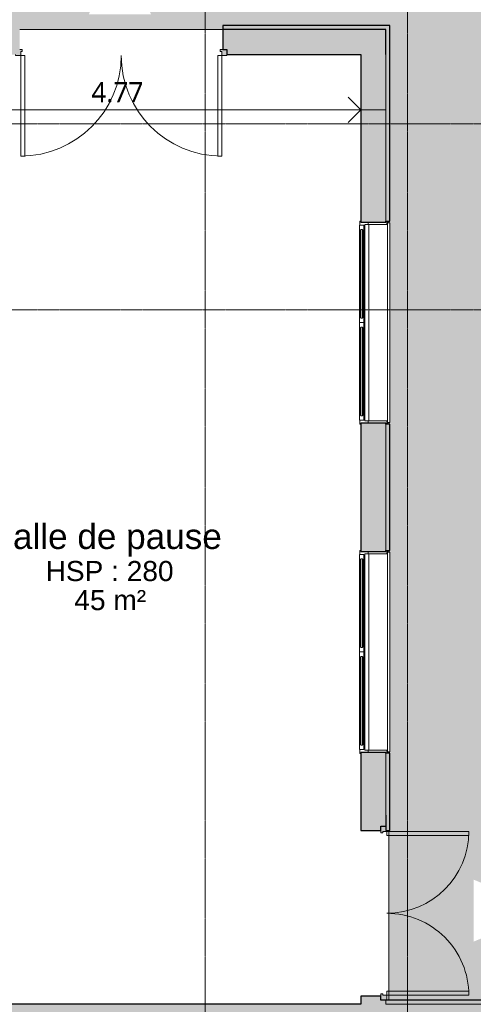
# Model space of a CAD drawing. Header units: millimetres. Extents: x -64334 to 32356, y -11421 to 53741.
# Tile 68 of 71: x -8 to 4504, y 36344 to 46136. Entities that reach past the tile are written whole.
import ezdxf

# ---------------------------------------------------------------- set-up
doc = ezdxf.new("R2010")
doc.units = ezdxf.units.MM
doc.linetypes.add('Ligne de quadrillage', pattern=[22.225, 12.7, -3.175, 3.175, -3.175])
for name, color, linetype, lineweight in [('A-ANNO-DIMS', 211, 'Continuous', 9), ('A-ANNO-DIMS-100', 211, 'Continuous', 9), ('A-AREA-IDEN', 2, 'Continuous', 9), ('A-DOOR', 31, 'Continuous', 9), ('A-DOOR-FRAM', 31, 'Continuous', 9), ('A-FLOR', 192, 'Continuous', 9), ('A-FLOR-PATT', 8, 'Continuous', 9), ('A-GLAZ', 151, 'Continuous', 9), ('A-WALL', 113, 'Continuous', 9), ('S-GRID', 1, 'Continuous', 9)]:
    doc.layers.add(name, color=color, linetype=linetype, lineweight=lineweight)
doc.styles.add('Arial_2', font='arial.ttf', dxfattribs={"height": 200})
doc.styles.add('Arial_B', font='txt', dxfattribs={"height": 250})
doc.styles.add('Trebuchet MS_B', font='txt', dxfattribs={"height": 200})
doc.dimstyles.new('Cotes_linéaires_rouge_2mm', dxfattribs={"dimscale": 304.8, "dimtxt": 206.190181, "dimasz": 0.410105, "dimexe": 0.82021, "dimexo": 0.0625, "dimgap": 0.065617, "dimtad": 1, "dimlfac": 0.001, "dimrnd": 0.01, "dimzin": 0, "dimdsep": 46, "dimtxsty": 'Trebuchet MS_B', "dimblk1": 'OPEN30', "dimblk2": 'OPEN30', "dimsah": 1, "dimcen": 0.09, "dimdle": 0.82021, "dimazin": 0, "dimtfac": 1, "dimtdec": 4, "dimtix": 1, "dimtmove": 0, "dimatfit": 3, "dimfxl": 1.64042, "dimfxlon": 1, "dimtvp": 1, "dimtolj": 1, "dimtzin": 0, "dimarcsym": 2})

# ---------------------------------------------------------------- blocks, each defined once
blk = doc.blocks.new('PVC Double - Panneaux vitrés haut - 2m x 2_5m-1522798-Niveau 00')
at = {"layer": 'A-DOOR-FRAM'}
h = blk.add_hatch(color=254, dxfattribs=at)
h.paths.add_polyline_path([(1010, -135), (1050, -135), (1050, -75), (985, -75), (985, -95), (1000, -95), (1000, -135)])
h.paths.add_polyline_path([(-1050, -135), (-1000, -135), (-1000, -95), (-985, -95), (-985, -75), (-1050, -75), (-1050, -125)])
at = {"layer": 'A-DOOR'}
for p, q in [((-960, -135), (-1000, -135)), ((-1000, -135), (-1000, -1135)), ((-960, -1135), (-960, -135)), ((960, -1135), (960, -135)), ((960, -135), (1000, -135)), ((1000, -135), (1000, -1135)), ((-1000, -1135), (-960, -1135)), ((1000, -1135), (960, -1135))]:
    blk.add_line(p, q, dxfattribs=at)
for centre, start, end in [((-1000, -135), 270, 360), ((1000, -135), 180, 270)]:
    blk.add_arc(centre, 1000, start, end, dxfattribs=at)
at = {"layer": 'A-DOOR-FRAM', "lineweight": 18}
for p, q in [((-985, -75), (-1010, -75)), ((-1000, -135), (-1000, -95)), ((-1000, -95), (-985, -95)), ((-985, -95), (-985, -75)), ((1010, -75), (985, -75)), ((985, -75), (985, -95)), ((985, -95), (1000, -95)), ((1000, -95), (1000, -135)), ((-1050, -125), (-1050, -135)), ((-1050, -135), (-1000, -135)), ((1000, -135), (1050, -135)), ((1050, -135), (1050, -125))]:
    blk.add_line(p, q, dxfattribs=at)
blk = doc.blocks.new('PVC Double - Panneaux vitrés haut - 1_63m x 2_10m-1522800-Niveau 00')
at = {"layer": 'A-DOOR-FRAM'}
h = blk.add_hatch(color=254, dxfattribs=at)
h.paths.add_polyline_path([(-865, -125), (-865, -135), (-815, -135), (-815, -95), (-800, -95), (-800, -75), (-865, -75)])
h.paths.add_polyline_path([(800, -95), (815, -95), (815, -135), (825, -135), (825, -125), (865, -125), (865, -75), (800, -75)])
at = {"layer": 'A-DOOR'}
for p, q in [((-775, -135), (-815, -135)), ((-815, -135), (-815, -950)), ((-775, -950), (-775, -135)), ((775, -950), (775, -135)), ((775, -135), (815, -135)), ((815, -135), (815, -950)), ((-815, -950), (-775, -950)), ((815, -950), (775, -950))]:
    blk.add_line(p, q, dxfattribs=at)
for centre, start, end in [((-815, -135), 270, 360), ((815, -135), 180, 270)]:
    blk.add_arc(centre, 815, start, end, dxfattribs=at)
at = {"layer": 'A-DOOR-FRAM', "lineweight": 18}
for p, q in [((-800, -75), (-825, -75)), ((-815, -135), (-815, -95)), ((-815, -95), (-800, -95)), ((-800, -95), (-800, -75)), ((825, -75), (800, -75)), ((800, -75), (800, -95)), ((800, -95), (815, -95)), ((815, -95), (815, -135)), ((-865, -135), (-815, -135)), ((815, -135), (825, -135))]:
    blk.add_line(p, q, dxfattribs=at)
blk = doc.blocks.new('2 Vantaux - 200 x 160-V17-Niveau 00')
at = {"layer": 'A-GLAZ'}
for p, q in [((-1008.1, 140), (1008, 140)), ((975.7, -45), (-975.7, -45)), ((960, -85), (-960, -85)), ((-45.9, -95), (-924.1, -95)), ((1.5, -95), (-1.5, -95)), ((924.1, -95), (45.9, -95)), ((-924.1, -138), (-45.9, -138)), ((-50, -99.1), (-920, -99.1)), ((-50, -134), (-920, -134)), ((45.9, -138), (924.1, -138)), ((50, -99.1), (920, -99.1)), ((50, -134), (920, -134))]:
    blk.add_line(p, q, dxfattribs=at)
at = {"layer": 'A-GLAZ', "lineweight": 18}
for p, q in [((-1006.1, 133), (-1008, 131.1)), ((-1008, 131.1), (-1008, 125)), ((-978.9, 133), (-1006.1, 133)), ((-975.7, 129.8), (-978.9, 133)), ((-975.7, -50), (-975.7, 129.8)), ((978.9, 133), (975.7, 129.8)), ((975.7, 129.8), (975.7, -50)), ((1006.1, 133), (978.9, 133)), ((1008, 131.1), (1006.1, 133)), ((-975.7, -50), (-1000, -50)), ((-1000, -50), (-975.7, -50)), ((-975, -50.7), (-975.7, -50)), ((-975, -85), (-975, -50.7)), ((-960, -85), (-975, -85)), ((-970, -133), (-970, -95)), ((-970, -95), (-960, -95)), ((-968.5, -95), (-970, -96.5)), ((-970, -96.5), (-970, -136.5)), ((-924.1, -95), (-968.5, -95)), ((-960, -95), (-960, -85)), ((-920, -99.1), (-924.1, -95)), ((-45.9, -95), (-50, -99.1)), ((-1.5, -95), (-45.9, -95)), ((0, -96.5), (-1.5, -95)), ((1.5, -95), (0, -96.5)), ((0, -96.5), (0, -136.5)), ((0, -136.5), (0, -96.5)), ((45.9, -95), (1.5, -95)), ((50, -99.1), (45.9, -95)), ((924.1, -95), (920, -99.1)), ((968.5, -95), (924.1, -95)), ((975, -85), (960, -85)), ((960, -85), (960, -95)), ((960, -95), (970, -95)), ((970, -96.5), (968.5, -95)), ((970, -95), (970, -133)), ((970, -136.5), (970, -96.5)), ((975.7, -50), (975, -50.7)), ((975, -50.7), (975, -85)), ((1000, -50), (975.7, -50)), ((975.7, -50), (1000, -50)), ((-1010, -125), (-1010, -133)), ((-1010, -133), (-970, -133)), ((-970, -136.5), (-968.5, -138)), ((-968.5, -138), (-924.1, -138)), ((-44, -108.5), (-926, -108.5)), ((-926, -108.5), (-926, -124.5)), ((-926, -124.5), (-926, -108.5)), ((-926, -108.5), (-920, -108.5)), ((-926, -124.5), (-44, -124.5)), ((-920, -124.5), (-926, -124.5)), ((-924.1, -138), (-920, -134)), ((-920, -108.5), (-920, -99.1)), ((-920, -134), (-920, -124.5)), ((-50, -99.1), (-50, -108.5)), ((-50, -108.5), (-44, -108.5)), ((-44, -124.5), (-50, -124.5)), ((-50, -124.5), (-50, -134)), ((-50, -134), (-45.9, -138)), ((-45.9, -138), (-1.5, -138)), ((-44, -124.5), (-44, -108.5)), ((-44, -108.5), (-44, -124.5)), ((-1.5, -138), (0, -136.5)), ((0, -136.5), (1.5, -138)), ((1.5, -138), (45.9, -138)), ((44, -124.5), (44, -108.5)), ((44, -108.5), (50, -108.5)), ((926, -108.5), (44, -108.5)), ((44, -108.5), (44, -124.5)), ((50, -124.5), (44, -124.5)), ((44, -124.5), (926, -124.5)), ((45.9, -138), (50, -134)), ((50, -108.5), (50, -99.1)), ((50, -134), (50, -124.5)), ((920, -99.1), (920, -108.5)), ((920, -108.5), (926, -108.5)), ((926, -124.5), (920, -124.5)), ((920, -124.5), (920, -134)), ((920, -134), (924.1, -138)), ((924.1, -138), (968.5, -138)), ((926, -108.5), (926, -124.5)), ((926, -124.5), (926, -108.5)), ((968.5, -138), (970, -136.5)), ((970, -133), (1010, -133)), ((1010, -133), (1010, -125))]:
    blk.add_line(p, q, dxfattribs=at)
blk = doc.blocks.new('2 Vantaux - 200 x 160-V18-Niveau 00')
at = {"layer": 'A-GLAZ'}
for p, q in [((-1008, 140), (1007.9, 140)), ((975.7, -45), (-975.7, -45)), ((960, -85), (-960, -85)), ((-45.9, -95), (-924.1, -95)), ((1.5, -95), (-1.5, -95)), ((924.1, -95), (45.9, -95)), ((-924.1, -138), (-45.9, -138)), ((-50, -99.1), (-920, -99.1)), ((-50, -134), (-920, -134)), ((45.9, -138), (924.1, -138)), ((50, -99.1), (920, -99.1)), ((50, -134), (920, -134))]:
    blk.add_line(p, q, dxfattribs=at)
at = {"layer": 'A-GLAZ', "lineweight": 18}
for p, q in [((-1006.1, 133), (-1008, 131.1)), ((-978.9, 133), (-1006.1, 133)), ((-975.7, 129.8), (-978.9, 133)), ((-975.7, -50), (-975.7, 129.8)), ((978.9, 133), (975.7, 129.8)), ((975.7, 129.8), (975.7, -50)), ((1006.1, 133), (978.9, 133)), ((1007.9, 131.2), (1006.1, 133)), ((-975.7, -50), (-1000, -50)), ((-1000, -50), (-975.7, -50)), ((-975, -50.7), (-975.7, -50)), ((-975, -85), (-975, -50.7)), ((-960, -85), (-975, -85)), ((-970, -133), (-970, -95)), ((-970, -95), (-960, -95)), ((-968.5, -95), (-970, -96.5)), ((-970, -96.5), (-970, -136.5)), ((-924.1, -95), (-968.5, -95)), ((-960, -95), (-960, -85)), ((-920, -99.1), (-924.1, -95)), ((-45.9, -95), (-50, -99.1)), ((-1.5, -95), (-45.9, -95)), ((0, -96.5), (-1.5, -95)), ((1.5, -95), (0, -96.5)), ((0, -96.5), (0, -136.5)), ((0, -136.5), (0, -96.5)), ((45.9, -95), (1.5, -95)), ((50, -99.1), (45.9, -95)), ((924.1, -95), (920, -99.1)), ((968.5, -95), (924.1, -95)), ((975, -85), (960, -85)), ((960, -85), (960, -95)), ((960, -95), (970, -95)), ((970, -96.5), (968.5, -95)), ((970, -95), (970, -133)), ((970, -136.5), (970, -96.5)), ((975.7, -50), (975, -50.7)), ((975, -50.7), (975, -85)), ((1000, -50), (975.7, -50)), ((975.7, -50), (1000, -50)), ((-1010, -125), (-1010, -133)), ((-1010, -133), (-970, -133)), ((-970, -136.5), (-968.5, -138)), ((-968.5, -138), (-924.1, -138)), ((-44, -108.5), (-926, -108.5)), ((-926, -108.5), (-926, -124.5)), ((-926, -124.5), (-926, -108.5)), ((-926, -108.5), (-920, -108.5)), ((-926, -124.5), (-44, -124.5)), ((-920, -124.5), (-926, -124.5)), ((-924.1, -138), (-920, -134)), ((-920, -108.5), (-920, -99.1)), ((-920, -134), (-920, -124.5)), ((-50, -99.1), (-50, -108.5)), ((-50, -108.5), (-44, -108.5)), ((-44, -124.5), (-50, -124.5)), ((-50, -124.5), (-50, -134)), ((-50, -134), (-45.9, -138)), ((-45.9, -138), (-1.5, -138)), ((-44, -124.5), (-44, -108.5)), ((-44, -108.5), (-44, -124.5)), ((-1.5, -138), (0, -136.5)), ((0, -136.5), (1.5, -138)), ((1.5, -138), (45.9, -138)), ((44, -124.5), (44, -108.5)), ((44, -108.5), (50, -108.5)), ((926, -108.5), (44, -108.5)), ((44, -108.5), (44, -124.5)), ((50, -124.5), (44, -124.5)), ((44, -124.5), (926, -124.5)), ((45.9, -138), (50, -134)), ((50, -108.5), (50, -99.1)), ((50, -134), (50, -124.5)), ((920, -99.1), (920, -108.5)), ((920, -108.5), (926, -108.5)), ((926, -124.5), (920, -124.5)), ((920, -124.5), (920, -134)), ((920, -134), (924.1, -138)), ((924.1, -138), (968.5, -138)), ((926, -108.5), (926, -124.5)), ((926, -124.5), (926, -108.5)), ((968.5, -138), (970, -136.5)), ((970, -133), (1010, -133)), ((1010, -133), (1010, -125))]:
    blk.add_line(p, q, dxfattribs=at)
blk = doc.blocks.new('DIMBLOCK256-Niveau 00')
at = {"layer": 'A-ANNO-DIMS-100'}
for p, q in [((-1381, 44738.9), (-1381, 45488.9)), ((3384.6, 44738.9), (3384.6, 45488.9)), ((3634.6, 45238.9), (-1631, 45238.9)), ((-1381, 45238.9), (-1381, 44738.9)), ((3384.6, 45238.9), (3384.6, 44738.9))]:
    blk.add_line(p, q, dxfattribs=at)
at = {"layer": 'A-ANNO-DIMS-100', "lineweight": 25}
for p, q in [((-1381, 45238.9), (-1256, 45363.9)), ((3384.6, 45238.9), (3259.6, 45363.9)), ((-1381, 45238.9), (-1256, 45113.9)), ((3384.6, 45238.9), (3259.6, 45113.9))]:
    blk.add_line(p, q, dxfattribs=at)
at = {"layer": 'A-ANNO-DIMS-100', "color": 0, "insert": (704.8, 45514.8), "char_height": 200, "width": 712.929, "attachment_point": 1, "line_spacing_factor": 1.048425, "style": 'Trebuchet MS_B'}
blk.add_mtext('4.77', dxfattribs=at)
blk = doc.blocks.new('_Open30')
at = {"color": 0, "linetype": 'ByBlock', "lineweight": -2}
for p, q in [((-1, 0.268), (0, 0)), ((0, 0), (-1, -0.268)), ((0, 0), (-1, 0))]:
    blk.add_line(p, q, dxfattribs=at)

msp = doc.modelspace()

# ---------------------------------------------------------------- hatches: boundary and pattern name
at = {"layer": 'A-FLOR-PATT'}
h = msp.add_hatch(color=256, dxfattribs=at)
h.paths.add_polyline_path([(3664.645, 36383.989), (7810.592, 36383.989), (7450.79, 37872.417), (7434.221, 39262.983), (7019.192, 39268.907), (7012.097, 41761.991), (6629.735, 41752.064), (6616.302, 44152.72), (6220.776, 44160.398), (6183.041, 46558.755), (5793.998, 46575.817), (5768.461, 48977.677), (-1722.362, 48965.505), (-1706.942, 46079.237), (-1679.77, 46079.237), (-1679.77, 46070.737), (-1665.5, 46070.737), (-1665.5, 46076.618), (-1663.517, 46074.115), (-1663.5, 46079.237), (-8.178, 46079.237), (-8.178, 46039.238), (2011.822, 46039.238), (2011.822, 46079.237), (3674.645, 46079.237), (3674.645, 44130.885), (3664.645, 44130.885), (3664.645, 44115.885), (3674.645, 44115.885), (3674.645, 42129.829), (3664.645, 42129.829), (3664.645, 42114.829), (3674.645, 42114.829), (3674.645, 40855.824), (3664.645, 40855.824), (3664.645, 40840.824), (3674.645, 40840.824), (3674.645, 38854.913), (3664.645, 38854.913), (3664.645, 38839.913), (3674.645, 38839.913), (3674.645, 38073.989), (3664.645, 38073.989), (3664.645, 37450.448)])
h.paths.add_polyline_path([(4507.696, 36967.371), (4507.696, 37583.799), (5247.41, 37275.585)])
h.paths.add_polyline_path([(-1665.5, 46066.523), (-1663.517, 46067.241), (-1664.022, 46068.387), (-1664.931, 46067.241)])
h.paths.add_polyline_path([(-1663.517, 46069.057), (-1663.517, 46071.559), (-1665.241, 46070.11), (-1663.813, 46069.237)])
h.paths.add_polyline_path([(-1663.517, 46071.586), (-1663.517, 46074.089), (-1665.5, 46073.443)])
h.paths.add_polyline_path([(1297.487, 46190.556), (681.059, 46190.556), (989.273, 46930.269), (1288.753, 46211.519)])
at = {"layer": 'A-WALL'}
h = msp.add_hatch(color=8, dxfattribs=at)
h.paths.add_polyline_path([(3634.645, 46039.237), (3674.645, 46039.237), (3674.645, 46079.237), (2011.822, 46079.237), (2011.822, 46039.237)])
h.paths.add_polyline_path([(-8.178, 46039.237), (-8.178, 46079.237), (-1663.517, 46079.237), (-1663.517, 46039.237), (-1518.69, 46039.237)])
h.paths.add_polyline_path([(-2363.559, 46039.237), (-2363.559, 46079.237), (-5880.116, 46079.237), (-5880.116, 46039.237), (-2571.481, 46039.237)])
h.paths.add_polyline_path([(-6782.646, 46039.237), (-6580.158, 46039.237), (-6580.158, 46079.237), (-7118.745, 46079.237), (-7118.745, 46039.237)])
h.paths.add_polyline_path([(-9239.158, 46039.237), (-9134.725, 46039.237), (-9134.725, 46079.237), (-10433.745, 46079.237), (-10433.745, 46039.237), (-9941.019, 46039.237)])
h.paths.add_polyline_path([(-12748.462, 46039.237), (-12449.725, 46039.237), (-12449.725, 46079.237), (-13693.725, 46079.237), (-13693.725, 46039.237), (-13450.322, 46039.237)])
h.paths.add_polyline_path([(-15906.835, 46039.237), (-15648.386, 46039.237), (-15648.386, 46079.237), (-16955.555, 46079.237), (-16955.555, 46039.237), (-16257.765, 46039.237)])
h.paths.add_polyline_path([(-19065.208, 46039.237), (-18969.697, 46039.237), (-18969.697, 46079.237), (-20866.697, 46079.237), (-20866.697, 46039.237), (-19767.069, 46039.237)])
h = msp.add_hatch(color=8, dxfattribs=at)
h.paths.add_polyline_path([(-6711.018, 45789.237), (-6580.099, 45789.237), (-6580.099, 46039.237), (-7126.697, 46039.237), (-7126.697, 45789.237), (-6782.646, 45789.237)])
h.paths.add_polyline_path([(-12441.697, 45789.237), (-12441.697, 46039.237), (-13701.697, 46039.237), (-13701.697, 45789.237), (-12748.462, 45789.237)])
h.paths.add_polyline_path([(3634.645, 45789.237), (3634.645, 46039.237), (2011.822, 46039.237), (2011.822, 45839.237), (2051.822, 45839.237), (2051.822, 45789.237), (3384.645, 45789.237)])
h.paths.add_polyline_path([(-9126.697, 45789.237), (-9126.697, 46039.237), (-10441.697, 46039.237), (-10441.697, 45789.237), (-9239.158, 45789.237)])
h.paths.add_polyline_path([(-1518.69, 45789.237), (-48.178, 45789.237), (-48.178, 45839.237), (-8.178, 45839.237), (-8.178, 46039.237), (-1663.5, 46039.237), (-1663.5, 45789.237)])
h.paths.add_polyline_path([(-5767.305, 45789.237), (-2363.5, 45789.237), (-2363.5, 46039.237), (-5880.099, 46039.237), (-5880.099, 45789.237), (-5837.305, 45789.237)])
h.paths.add_polyline_path([(-16961.697, 45789.237), (-15701.697, 45789.237), (-15701.697, 46039.237), (-16961.697, 46039.237), (-16961.697, 45850.292)])
h.paths.add_polyline_path([(-20616.697, 45789.237), (-18961.697, 45789.237), (-18961.697, 46039.237), (-20866.697, 46039.237), (-20866.697, 45789.237)])
h = msp.add_hatch(color=8, dxfattribs=at)
h.paths.add_polyline_path([(3634.645, 38073.989), (3674.645, 38073.989), (3674.645, 38839.913), (3634.645, 38839.913), (3634.645, 38223.989)])
h.paths.add_polyline_path([(3674.645, 40855.824), (3674.645, 42114.829), (3634.645, 42114.829), (3634.645, 40855.824)])
h.paths.add_polyline_path([(3674.645, 44130.885), (3674.645, 46039.237), (3634.645, 46039.237), (3634.645, 44130.885)])
h = msp.add_hatch(color=8, dxfattribs=at)
h.paths.add_polyline_path([(3584.645, 38223.989), (3634.645, 38223.989), (3634.645, 38847.824), (3384.645, 38847.824), (3384.645, 38223.989)])
h.paths.add_polyline_path([(3634.645, 40847.824), (3634.645, 42122.824), (3384.645, 42122.824), (3384.645, 40847.824), (3394.335, 40847.824)])
h.paths.add_polyline_path([(3634.645, 44122.824), (3634.645, 45789.237), (3384.645, 45789.237), (3384.645, 44122.824), (3394.335, 44122.824)])
h = msp.add_hatch(color=8, dxfattribs=at)
h.paths.add_polyline_path([(3634.645, 36343.989), (3634.645, 36383.989), (3584.645, 36383.989), (3584.645, 36423.989), (3384.645, 36423.989), (3384.645, 36343.989), (3584.645, 36343.989)])
h.paths.add_polyline_path([(3584.645, 38073.989), (3584.645, 38113.989), (3634.645, 38113.989), (3634.645, 38223.989), (3384.645, 38223.989), (3384.645, 38073.989)])
h = msp.add_hatch(color=8, dxfattribs=at)
h.paths.add_polyline_path([(3334.645, 36043.989), (3334.645, 36343.989), (-12044.271, 36343.989), (-12044.271, 36043.989), (1288.753, 36043.989)])
h.paths.add_polyline_path([(-13144.271, 36043.989), (-13144.271, 36343.989), (-14029.115, 36343.989), (-14029.115, 36043.989)])
for points in [[(7822.679, 36093.989), (7822.679, 36343.989), (3334.645, 36343.989), (3334.645, 36093.989), (7772.679, 36093.989)], [(7822.679, 36343.989), (7862.679, 36343.989), (7862.679, 36383.989), (3634.645, 36383.989), (3634.645, 36343.989), (6903.639, 36343.989)]]:
    msp.add_hatch(color=8, dxfattribs=at).paths.add_polyline_path(points)

# ---------------------------------------------------------------- linework, layer by layer
at = {"layer": 'A-FLOR'}
for p, q in [((2011.822, 46039.237), (-8.178, 46039.237)), ((3664.645, 44115.885), (3664.645, 44130.885)), ((3664.645, 42114.829), (3664.645, 42129.829)), ((3664.645, 40840.824), (3664.645, 40855.824)), ((3664.645, 38839.913), (3664.645, 38854.913)), ((3664.645, 36383.989), (3664.645, 38073.989))]:
    msp.add_line(p, q, dxfattribs=at)
at = {"layer": 'A-WALL', "lineweight": 25}
for p, q in [((2011.822, 46079.237), (2011.822, 45839.237)), ((3674.645, 46079.237), (2011.822, 46079.237)), ((3634.645, 46039.237), (2011.822, 46039.237)), ((3634.645, 45789.237), (3634.645, 46039.237)), ((3674.645, 44130.885), (3674.645, 46079.237)), ((2011.822, 45839.237), (2051.822, 45839.237)), ((2051.822, 45839.237), (2051.822, 45789.237)), ((2051.822, 45789.237), (3384.645, 45789.237)), ((3384.645, 45789.237), (3384.645, 44122.824)), ((3384.645, 44122.824), (3634.645, 44122.824)), ((3634.645, 44122.824), (3634.645, 44130.885)), ((3634.645, 44130.885), (3674.645, 44130.885)), ((3634.645, 42122.824), (3384.645, 42122.824)), ((3384.645, 42122.824), (3384.645, 40847.824)), ((3634.645, 42114.829), (3634.645, 42122.824)), ((3674.645, 42114.829), (3634.645, 42114.829)), ((3674.645, 40855.824), (3674.645, 42114.829)), ((3384.645, 40847.824), (3634.645, 40847.824)), ((3634.645, 40847.824), (3634.645, 40855.824)), ((3634.645, 40855.824), (3674.645, 40855.824)), ((3634.645, 38847.824), (3384.645, 38847.824)), ((3384.645, 38847.824), (3384.645, 38073.989)), ((3634.645, 38839.913), (3634.645, 38847.824)), ((3674.645, 38839.913), (3634.645, 38839.913)), ((3674.645, 38073.989), (3674.645, 38839.913)), ((3634.645, 38223.989), (3634.645, 38073.989)), ((3584.645, 38073.989), (3584.645, 38113.989)), ((3584.645, 38113.989), (3634.645, 38113.989)), ((3384.645, 38073.989), (3584.645, 38073.989)), ((3634.645, 38073.989), (3674.645, 38073.989)), ((3384.645, 36343.989), (-1381.018, 36343.989)), ((3584.645, 36423.989), (3384.645, 36423.989)), ((3384.645, 36423.989), (3384.645, 36343.989)), ((3584.645, 36383.989), (3584.645, 36423.989)), ((3634.645, 36383.989), (3584.645, 36383.989)), ((7862.679, 36383.989), (3634.645, 36383.989))]:
    msp.add_line(p, q, dxfattribs=at)
at = {"layer": 'A-WALL'}
for p, q in [((3634.645, 44130.885), (3634.645, 45789.237)), ((3674.645, 44115.885), (3649.645, 44115.885)), ((3674.645, 44115.885), (3674.645, 42129.829)), ((3634.645, 40855.824), (3634.645, 42114.829)), ((3649.582, 42129.829), (3674.645, 42129.829)), ((3674.645, 40840.824), (3649.645, 40840.824)), ((3674.645, 40840.824), (3674.645, 38854.913)), ((3634.645, 38223.989), (3634.645, 38839.913)), ((3649.582, 38854.913), (3674.645, 38854.913)), ((3634.645, 36383.989), (3634.645, 36343.989)), ((7822.679, 36343.989), (3634.645, 36343.989))]:
    msp.add_line(p, q, dxfattribs=at)
at = {"layer": 'S-GRID', "linetype": 'Ligne de quadrillage', "lineweight": 18}
for p, q in [((1837.212, -7247.936), (1837.212, 51986.924)), ((3850.885, -7247.936), (3850.885, 51986.924)), ((-63034.151, 45100.937), (31922.827, 45100.937)), ((-63034.151, 43250.937), (31922.827, 43250.937))]:
    msp.add_line(p, q, dxfattribs=at)

# ---------------------------------------------------------------- block references
at = {"layer": 'A-DOOR'}
msp.add_blockref('PVC Double - Panneaux vitrés haut - 2m x 2_5m-1522798-Niveau 00', (1001.822, 45914.237), dxfattribs=at)
at = {"layer": 'A-DOOR', "rotation": 90.00000000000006}
msp.add_blockref('PVC Double - Panneaux vitrés haut - 1_63m x 2_10m-1522800-Niveau 00', (3509.645, 37248.989), dxfattribs=at)
at = {"layer": 'A-GLAZ', "rotation": 270.0000000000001}
for name, p in [('2 Vantaux - 200 x 160-V17-Niveau 00', (3509.645, 43122.824)), ('2 Vantaux - 200 x 160-V18-Niveau 00', (3509.645, 39847.824))]:
    msp.add_blockref(name, p, dxfattribs=at)

# ---------------------------------------------------------------- texts
at = {"layer": 'A-AREA-IDEN', "attachment_point": 1}
for s, insert, char_height, width, style in [('Salle de pause', (-307.979, 41121.975), 250, 2926.15937, 'Arial_B'), ('HSP : 280', (249.429, 40752.834), 200, 1579.32437, 'Arial_2'), ('45 m²', (535.521, 40464.061), 200, 881.85625, 'Arial_2')]:
    msp.add_mtext(s, dxfattribs=dict(at, insert=insert, char_height=char_height, width=width, style=style))

# ---------------------------------------------------------------- dimensions: what is measured, and where the dimension line sits
at = {"layer": 'A-ANNO-DIMS'}
dim = msp.add_linear_dim(base=(-1381.018, 45238.877), p1=(3384.645, 44738.877), p2=(-1381.018, 44738.877), angle=0, dimstyle='Cotes_linéaires_rouge_2mm', override={"dimpost": '<>', "dimfxl": 4765.662095}, dxfattribs=at)
dim.commit()
dim.dimension.update_dxf_attribs({"geometry": 'DIMBLOCK256-Niveau 00', "text_midpoint": (1001.813, 45362.244)})

doc.saveas('drawing.dxf')
